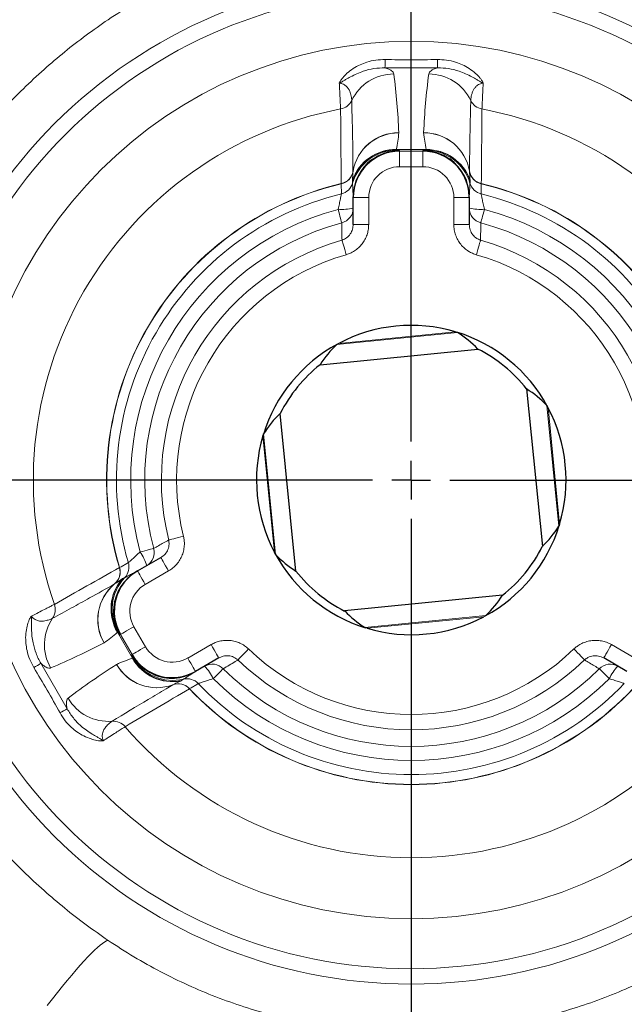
# Model space of a CAD drawing. Header units: millimetres. Extents: x -146 to 1188, y -526 to 1724.
# Tile 3 of 15: x -33 to 45, y -254 to -126. Entities that reach past the tile are written whole.
import ezdxf

# ---------------------------------------------------------------- set-up
doc = ezdxf.new("R2010")
doc.units = ezdxf.units.MM
doc.layers.add('FORMAT', color=7, linetype='Continuous')

# ---------------------------------------------------------------- blocks, each defined once
blk = doc.blocks.new('SW_CENTERMARKSYMBOL_1')
at = {"layer": 'FORMAT', "color": 0}
for p, q in [((0, 5), (0, 293.06)), ((0, 0), (0, 2.5)), ((-5, 0), (-163.64, 0)), ((0, 0), (-2.5, 0)), ((0, 0), (0, -2.5)), ((0, 0), (2.5, 0)), ((5, 0), (163.38, 0)), ((0, -5), (0, -298.65))]:
    blk.add_line(p, q, dxfattribs=at)

msp = doc.modelspace()

# ---------------------------------------------------------------- linework, layer by layer
at = {"color": 8, "linetype": 'Continuous', "lineweight": 18}
for p, q in [((20.89, -132.67), (14.07, -132.67)), ((15.53, -143.26), (19.43, -143.26)), ((15.54, -143.24), (19.42, -143.24)), ((15.98, -143.36), (15.98, -143.46)), ((15.98, -145.46), (15.98, -143.46)), ((15.98, -143.46), (18.98, -143.46)), ((18.98, -143.46), (18.98, -143.36)), ((18.98, -145.46), (18.98, -143.46)), ((18.98, -145.46), (15.98, -145.46)), ((11.98, -149.46), (9.98, -149.46)), ((11.98, -149.46), (11.98, -152.93)), ((22.98, -152.93), (22.98, -149.46)), ((22.98, -149.46), (24.98, -149.46)), ((11.98, -152.93), (9.98, -152.93)), ((22.98, -152.93), (24.98, -152.93)), ((23.46, -166.89), (7.85, -168.45)), ((8.11, -168.31), (23.18, -166.81)), ((36.56, -191.96), (35.01, -176.35)), ((35.15, -176.61), (36.65, -191.67)), ((-0.19, -195.35), (-1.69, -180.28)), ((-1.6, -179.99), (-0.05, -195.61)), ((-13.89, -197.74), (-16.9, -199.47)), ((11.5, -205.06), (27.11, -203.5)), ((26.85, -203.65), (11.78, -205.15)), ((-18.36, -204.94), (-16.86, -207.53)), ((-18.56, -209.03), (-20.5, -205.66)), ((-18.54, -209.02), (-20.49, -205.65)), ((-20.09, -205.94), (-20.18, -205.99)), ((-18.59, -208.53), (-20.09, -205.94)), ((-11.4, -209), (-8.39, -207.26)), ((43.35, -207.26), (46.35, -209)), ((-18.68, -208.59), (-18.59, -208.53)), ((-30.38, -209.68), (-26.98, -215.58))]:
    msp.add_line(p, q, dxfattribs=at)
at = {"color": 7, "linetype": 'Continuous', "lineweight": 25}
for p, q in [((9.98, -149.46), (9.98, -149.35)), ((9.98, -152.93), (9.98, -149.46)), ((24.98, -149.35), (24.98, -149.46)), ((24.98, -149.46), (24.98, -152.93)), ((23.18, -166.81), (23.37, -166.86)), ((5.7, -171.07), (26.09, -169.04)), ((32.38, -174.19), (34.42, -194.59)), ((2.57, -197.76), (0.54, -177.37)), ((-1.69, -180.28), (-1.63, -180.08)), ((36.65, -191.67), (36.59, -191.87)), ((-17.9, -197.74), (-14.89, -196)), ((-17.99, -197.79), (-17.9, -197.74)), ((29.26, -200.88), (8.87, -202.91)), ((11.78, -205.15), (11.59, -205.09)), ((-7.39, -208.99), (-10.4, -210.73)), ((45.35, -210.73), (42.35, -208.99)), ((-10.4, -210.73), (-10.49, -210.78))]:
    msp.add_line(p, q, dxfattribs=at)
at = {"color": 8, "linetype": 'Continuous', "lineweight": 18, "flags": 128}
for points in [[(8.44, -147.68), (8.44, -147.68), (8.44, -147.68), (8.44, -147.67), (8.44, -147.67), (8.43, -147.67), (8.43, -147.66), (8.43, -147.66), (8.43, -147.65)], [(8.45, -148.98), (8.45, -148.76), (8.44, -147.9), (8.44, -147.68)], [(26.52, -147.68), (26.52, -147.9), (26.51, -148.75), (26.51, -148.98)], [(26.53, -147.65), (26.53, -147.66), (26.52, -147.66), (26.52, -147.67), (26.52, -147.67), (26.52, -147.67), (26.52, -147.68), (26.52, -147.68), (26.52, -147.68)], [(8.49, -152.73), (8.47, -152.65), (8.44, -152.52), (8.39, -152.34), (8.33, -152.12), (8.26, -151.87), (8.19, -151.59), (8.11, -151.29), (8.02, -150.98)], [(26.94, -150.98), (26.85, -151.29), (26.77, -151.59), (26.7, -151.87), (26.63, -152.12), (26.57, -152.34), (26.52, -152.52), (26.49, -152.65), (26.47, -152.73)], [(9.07, -156.84), (8.98, -156.51), (8.88, -156.19), (8.79, -155.88), (8.71, -155.61), (8.65, -155.37), (8.59, -155.18), (8.55, -155.04), (8.53, -154.95)], [(25.89, -156.84), (25.98, -156.51), (26.08, -156.19), (26.16, -155.88), (26.24, -155.61), (26.31, -155.37), (26.37, -155.18), (26.41, -155.04), (26.43, -154.95)], [(-11.95, -193.26), (-12.29, -193.34), (-12.62, -193.43), (-12.93, -193.5), (-13.2, -193.57), (-13.44, -193.63), (-13.64, -193.68), (-13.78, -193.71), (-13.87, -193.73)], [(-17.56, -195.28), (-17.24, -195.2), (-16.94, -195.12), (-16.66, -195.05), (-16.41, -194.98), (-16.2, -194.92), (-16.02, -194.87), (-15.89, -194.84), (-15.81, -194.82)], [(-14.89, -196), (-14.87, -196.04), (-14.81, -196.14), (-14.72, -196.3), (-14.6, -196.51), (-14.44, -196.77), (-14.27, -197.07), (-14.08, -197.4), (-13.89, -197.74)], [(-20.23, -197.3), (-20.23, -197.3), (-20.22, -197.3), (-20.22, -197.3), (-20.22, -197.3), (-20.21, -197.3), (-20.21, -197.29), (-20.21, -197.29), (-20.21, -197.29)], [(-20.21, -197.29), (-20.02, -197.19), (-19.27, -196.77), (-19.08, -196.66)], [(-17.9, -197.74), (-17.88, -197.77), (-17.82, -197.87), (-17.73, -198.03), (-17.6, -198.25), (-17.45, -198.51), (-17.28, -198.81), (-17.09, -199.13), (-16.9, -199.47)], [(-20.09, -205.94), (-20.06, -205.91), (-19.96, -205.86), (-19.79, -205.76), (-19.58, -205.64), (-19.32, -205.49), (-19.02, -205.32), (-18.7, -205.13), (-18.36, -204.94)], [(-7.39, -208.99), (-7.41, -208.96), (-7.46, -208.86), (-7.56, -208.7), (-7.68, -208.49), (-7.83, -208.22), (-8.01, -207.92), (-8.19, -207.6), (-8.39, -207.26)], [(42.35, -208.99), (42.37, -208.96), (42.42, -208.86), (42.52, -208.7), (42.64, -208.49), (42.79, -208.22), (42.96, -207.92), (43.15, -207.6), (43.35, -207.26)], [(-18.59, -208.53), (-18.56, -208.51), (-18.46, -208.45), (-18.29, -208.36), (-18.08, -208.24), (-17.82, -208.09), (-17.52, -207.91), (-17.2, -207.73), (-16.86, -207.53)], [(-4.91, -209.24), (-4.85, -209.18), (-4.75, -209.07), (-4.61, -208.93), (-4.44, -208.75), (-4.24, -208.54), (-4.02, -208.32), (-3.79, -208.07), (-3.55, -207.82)], [(39.87, -209.24), (39.81, -209.18), (39.71, -209.07), (39.57, -208.93), (39.4, -208.75), (39.2, -208.54), (38.98, -208.32), (38.75, -208.07), (38.5, -207.82)], [(-10.4, -210.73), (-10.42, -210.7), (-10.47, -210.6), (-10.56, -210.44), (-10.69, -210.22), (-10.84, -209.96), (-11.01, -209.66), (-11.2, -209.34), (-11.4, -209)], [(-6.82, -210.38), (-6.88, -210.44), (-6.98, -210.54), (-7.1, -210.67), (-7.26, -210.82), (-7.45, -211.01), (-7.65, -211.21), (-7.87, -211.43), (-8.1, -211.66)], [(43.06, -211.66), (42.83, -211.43), (42.61, -211.21), (42.4, -211.01), (42.22, -210.82), (42.06, -210.67), (41.93, -210.54), (41.84, -210.44), (41.78, -210.38)], [(-10.05, -212.29), (-10.24, -212.4), (-10.98, -212.84), (-11.16, -212.95)], [(-11.16, -212.95), (-11.17, -212.95), (-11.17, -212.96), (-11.17, -212.96), (-11.17, -212.96), (-11.17, -212.96), (-11.18, -212.97), (-11.18, -212.97), (-11.18, -212.97)], [(-21.7, -245.5), (-21.9, -245.57), (-22.14, -245.7), (-22.42, -245.89), (-22.73, -246.13), (-23.08, -246.43), (-23.46, -246.78), (-23.87, -247.19), (-24.32, -247.65), (-24.8, -248.16), (-25.3, -248.72), (-25.84, -249.33), (-26.4, -249.99), (-26.99, -250.69), (-27.6, -251.44), (-28.24, -252.23), (-28.9, -253.06), (-29.58, -253.93)]]:
    msp.add_lwpolyline(points, dxfattribs=at)
at = {"color": 8, "linetype": 'Continuous', "lineweight": 18}
for radius in [65.18, 63.19, 56.72]:
    msp.add_circle((17.48, -185.98), radius, dxfattribs=at)
for centre, radius, start, end in [((-4.04, -131.7), 18.14, 356.9099, 0.2743), ((39, -131.7), 18.14, 179.7257, 183.0901), ((15.22, -139.49), 6.02, 90.0403, 154.5248), ((19.73, -139.49), 6.02, 25.4752, 89.9597), ((7.99, -136.03), 2, 280.2762, 334.2966), ((26.97, -136.03), 2, 205.7034, 259.7238), ((17.48, -185.98), 48.84, 100.7758, 199.2242), ((17.48, -185.98), 48.84, 340.7758, 79.2242), ((15.86, -147.05), 5.99, 89.8488, 170.396), ((15.84, -147.06), 5.97, 89.6559, 170.402), ((15.72, -141.07), 0.153, 354.228, 2.6555), ((19.24, -141.07), 0.153, 177.3445, 185.772), ((19.1, -147.05), 5.99, 9.5913, 90.1638), ((19.12, -147.05), 5.97, 9.5848, 90.3574), ((15.5, -149.2), 5.97, 89.5818, 160.5723), ((15.53, -149.26), 6, 90.0106, 160.7663), ((15.64, -149.32), 6, 90.009, 163.3654), ((15.98, -149.36), 6, 89.9999, 127.1188), ((18.98, -149.36), 6, 54.6586, 90), ((19.31, -149.32), 6, 16.6346, 89.991), ((19.47, -149.2), 5.96, 19.3909, 90.455), ((19.43, -149.26), 6, 19.2342, 89.989), ((8, -145.72), 1.98, 282.5867, 350.2967), ((7.98, -145.74), 2, 283.2209, 350.6631), ((9.91, -146.06), 0.0384, 354.2301, 2.6538), ((25.04, -146.06), 0.0384, 177.3462, 185.7699), ((26.96, -145.72), 1.98, 189.7033, 257.4133), ((26.98, -145.74), 2, 189.3369, 256.7791), ((17.48, -185.98), 39.38, 103.2839, 196.7161), ((17.48, -185.98), 39.35, 103.2839, 196.7161), ((7.98, -147.03), 2, 283.6514, 343.3016), ((26.98, -147.03), 2, 196.6984, 256.3486), ((17.48, -185.98), 39.35, 343.2839, 76.7161), ((17.48, -185.98), 39.38, 343.2839, 76.7161), ((17.48, -185.98), 38.09, 103.7099, 196.2901), ((17.48, -185.98), 38.09, 343.7099, 76.2901), ((17.48, -185.98), 36.25, 105.1235, 194.8765), ((8.5, -144.64), 6.35, 265.6727, 283.4535), ((8.01, -150.81), 1.97, 284.2944, 359.6834), ((26.95, -150.81), 1.97, 180.3166, 255.7056), ((26.46, -144.64), 6.35, 256.5465, 274.3273), ((17.48, -185.98), 36.25, 345.1235, 74.8765), ((17.48, -185.98), 34.44, 105.1235, 194.8765), ((17.48, -185.98), 34.44, 345.1235, 74.8765), ((17.48, -185.98), 32.29, 106.0981, 193.9019), ((17.48, -185.98), 32.29, 346.0981, 73.9019), ((17.48, -185.98), 30.32, 106.0981, 193.9019), ((17.48, -185.98), 30.32, 346.0981, 73.9019), ((-22.8, -198.87), 6.35, 16.546, 34.3278), ((-17.71, -195.35), 1.97, 300.3166, 15.7054), ((-22.12, -197.89), 1.98, 309.7035, 17.4131), ((-22.12, -197.87), 2, 309.3369, 16.7791), ((-21, -197.22), 2, 316.6987, 16.3484), ((-15.18, -202.71), 6, 136.6346, 209.991), ((-17.04, -204.03), 5.99, 129.5913, 210.1638), ((-17.05, -204.01), 5.97, 129.5848, 210.3573), ((-15.36, -202.64), 5.96, 139.3909, 210.455), ((-15.29, -202.65), 6, 139.2342, 209.989), ((-20.87, -199.38), 0.0384, 297.346, 305.7573), ((-30.52, -202.73), 2, 325.7034, 19.7238), ((-14.99, -202.99), 6, 174.6585, 210.0002), ((-23.91, -207.27), 6.02, 145.4752, 209.9597), ((-22.29, -206.91), 0.153, 297.3389, 305.7762), ((-13.49, -205.59), 6, 209.9999, 247.1188), ((17.48, -185.98), 30.32, 226.0981, 313.9019), ((-40.29, -194.48), 18.14, 299.7261, 303.0899), ((-20.53, -209.95), 0.153, 114.2193, 122.6561), ((-15.42, -206.84), 5.99, 209.8489, 290.396), ((-15.41, -206.86), 5.97, 209.6559, 290.402), ((-13.37, -206.08), 5.97, 209.5818, 280.5723), ((-13.34, -205.89), 6, 210.009, 283.3654), ((-13.35, -206.02), 6, 210.0106, 280.7662), ((-8.24, -211.76), 1.97, 44.2944, 119.6835), ((-13.83, -214.42), 6.35, 25.6723, 43.4539), ((17.48, -185.98), 32.29, 226.0981, 313.9019), ((43.19, -211.76), 1.97, 60.3165, 135.7056), ((48.78, -214.42), 6.35, 136.5461, 154.3277), ((17.48, -185.98), 34.44, 225.1235, 314.8765), ((-12.62, -214.32), 2, 43.2209, 110.6631), ((-12.64, -214.31), 1.98, 42.5868, 110.2965), ((-13.31, -212.49), 0.0386, 114.2528, 122.6233), ((-11.5, -213.67), 2, 43.6514, 103.3015), ((17.48, -185.98), 38.09, 223.7099, 316.2901), ((17.48, -185.98), 36.25, 225.1235, 314.8765), ((17.48, -185.98), 39.38, 223.2839, 316.7161), ((17.48, -185.98), 39.35, 223.2839, 316.7161), ((-21.65, -211.17), 6.02, 210.0404, 274.5247), ((-18.77, -231.75), 18.14, 116.9101, 120.2742), ((-21.03, -219.16), 2, 40.276, 94.2968), ((17.48, -185.98), 48.84, 220.7758, 319.2242)]:
    msp.add_arc(centre, radius, start, end, dxfattribs=at)
at = {"color": 7, "linetype": 'Continuous', "lineweight": 25}
for centre, radius, start, end in [((15.98, -149.35), 6, 127.1186, 179.9996), ((18.98, -149.35), 6, 0.0003, 54.6588), ((17.48, -185.98), 20, 73.4447, 117.9366), ((17.48, -185.98), 20, 28.5187, 72.8625), ((17.48, -185.98), 20, 118.5187, 162.8625), ((17.48, -185.98), 19, 38.3275, 63.0537), ((17.48, -185.98), 19, 128.3275, 153.0537), ((17.48, -185.98), 20, 343.4447, 27.9366), ((17.48, -185.98), 20, 163.4447, 207.9366), ((17.48, -185.98), 20, 298.5187, 342.8625), ((17.48, -185.98), 19, 308.3275, 333.0537), ((17.48, -185.98), 20, 208.5187, 252.8625), ((-14.99, -202.99), 6, 120.0002, 174.6589), ((17.48, -185.98), 19, 218.3275, 243.0537), ((17.48, -185.98), 20, 253.4447, 297.9366), ((-13.49, -205.59), 6, 247.1186, 299.9997)]:
    msp.add_arc(centre, radius, start, end, dxfattribs=at)
for centre, major_axis, ratio, start_param, end_param in [((15.98, -149.46), (0, 6), 0.999987, 0, 1.570796), ((18.98, -149.46), (0, 6), 0.999987, 4.712389, 6.283185), ((16.86, -179.79), (-1.48, 14.85), 0.909167, 5.427323, 5.666851), ((16.86, -179.79), (-1.48, 14.85), 0.909167, 0.616334, 0.855863), ((23.66, -185.36), (14.85, 1.48), 0.909167, 0.616334, 0.855863), ((11.29, -186.59), (14.85, 1.48), 0.909167, 2.28573, 2.525259), ((23.66, -185.36), (14.85, 1.48), 0.909167, 5.427323, 5.666851), ((11.29, -186.59), (14.85, 1.48), 0.909167, 3.757926, 3.997455), ((-14.9, -202.94), (5.2, 3), 0.999987, 1.570796, 3.141593), ((18.1, -192.16), (-1.48, 14.85), 0.909167, 3.757926, 3.997455), ((18.1, -192.16), (-1.48, 14.85), 0.909167, 2.28573, 2.525259), ((-13.4, -205.53), (5.2, 3), 0.999987, 3.141593, 4.712389)]:
    msp.add_ellipse(centre, major_axis=major_axis, ratio=ratio, start_param=start_param, end_param=end_param, dxfattribs=at)
at = {"color": 8, "linetype": 'Continuous', "lineweight": 18}
for centre, major_axis, start_param, end_param in [((15.98, -149.46), (0, 4), 0, 1.570796), ((18.98, -149.46), (0, -4), 1.570796, 3.141593), ((-14.9, -202.94), (3.46, 2), 1.570796, 3.141593), ((-13.4, -205.53), (-3.46, -2), 0, 1.570796)]:
    msp.add_ellipse(centre, major_axis=major_axis, ratio=0.999962, start_param=start_param, end_param=end_param, dxfattribs=at)
for points, knots in [([(56.66, -126.46), (55.78, -125.88), (54.03, -124.72), (51.29, -123.14), (48.48, -121.66), (45.4, -120.22), (42.04, -118.85), (38.39, -117.6), (34.64, -116.53), (30.8, -115.67), (26.87, -115.03), (23.33, -114.65), (20.2, -114.46), (17.39, -114.41), (14.48, -114.47), (11.5, -114.66), (8.5, -114.99), (5.51, -115.44), (2.52, -116.03), (-0.71, -116.81), (-4.15, -117.83), (-7.79, -119.13), (-11.39, -120.64), (-14.92, -122.36), (-18.39, -124.29), (-20.59, -125.73), (-21.7, -126.46)], [0, 0, 0, 0, 0.038035, 0.076069, 0.114423, 0.152776, 0.199072, 0.245403, 0.291697, 0.339391, 0.387126, 0.434819, 0.467383, 0.5, 0.535881, 0.571779, 0.60766, 0.644188, 0.680735, 0.717263, 0.763682, 0.810138, 0.856557, 0.904358, 0.952198, 1, 1, 1, 1]), ([(-21.7, -126.46), (-22.65, -127.12), (-24.56, -128.45), (-27.32, -130.6), (-30.03, -132.9), (-32.67, -135.36), (-35.21, -137.95), (-37.59, -140.63), (-39.82, -143.38), (-41.88, -146.19), (-43.83, -149.1), (-45.64, -152.11), (-47.31, -155.22), (-48.8, -158.37), (-50.13, -161.55), (-51.29, -164.76), (-52.21, -167.78), (-52.94, -170.61), (-53.51, -173.22), (-53.97, -175.86), (-54.28, -178.22), (-54.48, -180.28), (-54.61, -182.11), (-54.69, -184.01), (-54.69, -185.32), (-54.7, -185.98)], [0, 0, 0, 0, 0.048801, 0.097663, 0.146474, 0.197251, 0.248084, 0.298873, 0.348351, 0.397865, 0.44735, 0.497946, 0.548572, 0.59917, 0.647934, 0.696725, 0.74548, 0.783093, 0.820752, 0.858399, 0.895994, 0.920609, 0.945262, 0.972602, 1, 1, 1, 1]), ([(8.18, -134.65), (8.18, -134.65), (8.2, -134.62), (8.23, -134.55), (8.29, -134.43), (8.42, -134.23), (8.69, -133.86), (9.2, -133.33), (9.96, -132.76), (10.83, -132.28), (11.82, -131.91), (12.9, -131.64), (13.7, -131.62), (14.1, -131.61)], [0, 0, 0, 0, 0.0019352, 0.0185432, 0.0349177, 0.0669892, 0.1286845, 0.2443295, 0.387358, 0.5344766, 0.6652974, 0.8302988, 1, 1, 1, 1]), ([(14.1, -131.61), (15.23, -131.63), (16.35, -131.64), (18.61, -131.64), (19.73, -131.63), (20.86, -131.61)], [0, 0, 0, 0, 0.5, 0.5, 1, 1, 1, 1]), ([(20.86, -131.61), (21.25, -131.62), (22.05, -131.64), (23.13, -131.9), (24.12, -132.28), (24.99, -132.76), (25.75, -133.33), (26.27, -133.86), (26.54, -134.23), (26.67, -134.43), (26.73, -134.55), (26.76, -134.62), (26.77, -134.65), (26.78, -134.65)], [0, 0, 0, 0, 0.164995, 0.334704, 0.465525, 0.608729, 0.75567, 0.871315, 0.933011, 0.965082, 0.981457, 0.998065, 1, 1, 1, 1]), ([(14.07, -132.67), (13.6, -132.69), (12.66, -132.73), (11.44, -133.04), (10.44, -133.43), (9.68, -133.81), (9.09, -134.15), (8.7, -134.39), (8.48, -134.51), (8.37, -134.57), (8.29, -134.61), (8.23, -134.63), (8.19, -134.65), (8.18, -134.65)], [0, 0, 0, 0, 0.224721, 0.449599, 0.59195, 0.734334, 0.851249, 0.917062, 0.954038, 0.971494, 0.974491, 0.998309, 1, 1, 1, 1]), ([(14.07, -132.67), (14.25, -132.73), (14.62, -132.86), (14.95, -133.05), (15.16, -133.26), (15.2, -133.4), (15.22, -133.47)], [0, 0, 0, 0, 0.242117, 0.488076, 0.743041, 1, 1, 1, 1]), ([(19.74, -133.47), (19.76, -133.4), (19.8, -133.26), (20.01, -133.06), (20.34, -132.86), (20.7, -132.74), (20.89, -132.67)], [0, 0, 0, 0, 0.255068, 0.511925, 0.754291, 1, 1, 1, 1]), ([(26.78, -134.65), (26.77, -134.65), (26.72, -134.63), (26.67, -134.61), (26.59, -134.57), (26.48, -134.51), (26.26, -134.39), (25.87, -134.15), (25.27, -133.81), (24.51, -133.43), (23.51, -133.04), (22.3, -132.73), (21.36, -132.69), (20.89, -132.67)], [0, 0, 0, 0, 0.001691, 0.025509, 0.028506, 0.045962, 0.082938, 0.148751, 0.265666, 0.40805, 0.550401, 0.775279, 1, 1, 1, 1]), ([(9.79, -136.9), (9.78, -136.83), (9.78, -136.7), (9.72, -136.38), (9.64, -136.02), (9.51, -135.66), (9.31, -135.31), (9.09, -135.06), (8.83, -134.87), (8.62, -134.76), (8.38, -134.69), (8.25, -134.67), (8.18, -134.65)], [0, 0, 0, 0, 0.163856, 0.327737, 0.46952, 0.611222, 0.718451, 0.825192, 0.870609, 0.93646, 0.966392, 1, 1, 1, 1]), ([(8.35, -138), (8.34, -137.9), (8.33, -137.7), (8.3, -137.13), (8.27, -136.38), (8.22, -135.54), (8.19, -134.92), (8.18, -134.65)], [0, 0, 0, 0, 0.208483, 0.422991, 0.630973, 0.844849, 1, 1, 1, 1]), ([(26.78, -134.65), (26.65, -134.68), (26.42, -134.72), (26.16, -134.85), (25.89, -135.03), (25.66, -135.29), (25.46, -135.64), (25.32, -136.01), (25.23, -136.38), (25.18, -136.7), (25.17, -136.83), (25.17, -136.9)], [0, 0, 0, 0, 0.0625939, 0.1154043, 0.1684477, 0.2740003, 0.3800623, 0.5260778, 0.6721919, 0.8361042, 1, 1, 1, 1]), ([(26.78, -134.65), (26.76, -134.92), (26.73, -135.53), (26.69, -136.37), (26.66, -137.12), (26.63, -137.69), (26.62, -137.89), (26.61, -138)], [0, 0, 0, 0, 0.155151, 0.363146, 0.577009, 0.785491, 1, 1, 1, 1]), ([(9.95, -146.05), (9.95, -145.72), (9.94, -144.48), (9.9, -141.43), (9.83, -138.72), (9.79, -136.9)], [0, 0, 0, 0, 0.1099349, 0.4030035, 1, 1, 1, 1]), ([(25.17, -136.9), (25.15, -137.82), (25.1, -139.64), (25.04, -142.69), (25.02, -144.82), (25.01, -146.05)], [0, 0, 0, 0, 0.303932, 0.596997, 1, 1, 1, 1]), ([(15.54, -143.24), (15.53, -143.24), (15.53, -143.25), (15.53, -143.26), (15.53, -143.26)], [0, 0, 0, 0, 0.614942, 1, 1, 1, 1]), ([(15.64, -143.32), (15.66, -143.33), (15.69, -143.33), (15.82, -143.34), (15.95, -143.35), (15.97, -143.35), (15.98, -143.36)], [0, 0, 0, 0, 0.2149829, 0.4313042, 0.7150132, 1, 1, 1, 1]), ([(18.98, -143.36), (18.99, -143.35), (19.01, -143.35), (19.13, -143.34), (19.27, -143.33), (19.3, -143.33), (19.31, -143.32)], [0, 0, 0, 0, 0.283429, 0.568697, 0.784083, 1, 1, 1, 1]), ([(19.43, -143.26), (19.43, -143.26), (19.43, -143.25), (19.42, -143.24), (19.42, -143.24)], [0, 0, 0, 0, 0.385058, 1, 1, 1, 1]), ([(9.87, -147.22), (9.88, -147.12), (9.92, -146.73), (9.94, -146.35), (9.95, -146.06)], [0, 0, 0, 0, 0.259634, 1, 1, 1, 1]), ([(25.01, -146.06), (25.01, -146.16), (25.03, -146.55), (25.06, -146.93), (25.09, -147.22)], [0, 0, 0, 0, 0.259634, 1, 1, 1, 1]), ([(9.87, -147.28), (9.87, -147.28), (9.87, -147.26), (9.87, -147.23), (9.87, -147.22)], [0, 0, 0, 0, 0.38567, 1, 1, 1, 1]), ([(9.9, -147.61), (9.89, -147.55), (9.88, -147.44), (9.87, -147.33), (9.87, -147.28)], [0, 0, 0, 0, 0.522518, 1, 1, 1, 1]), ([(9.98, -149.35), (9.98, -149.16), (9.96, -148.94), (9.94, -148.54), (9.93, -148.34), (9.92, -148.1), (9.91, -148.02), (9.91, -147.89), (9.9, -147.83), (9.9, -147.68), (9.9, -147.62), (9.9, -147.61)], [0, 0, 0, 0, 0.25, 0.25, 0.5, 0.5, 0.625, 0.625, 0.75, 0.75, 1, 1, 1, 1]), ([(25.06, -147.61), (25.06, -147.62), (25.06, -147.68), (25.05, -147.83), (25.05, -147.89), (25.04, -148.02), (25.04, -148.1), (25.03, -148.34), (25.02, -148.53), (24.99, -148.94), (24.98, -149.16), (24.98, -149.35)], [0, 0, 0, 0, 0.25, 0.25, 0.375, 0.375, 0.5, 0.5, 0.75, 0.75, 1, 1, 1, 1]), ([(25.09, -147.28), (25.09, -147.34), (25.08, -147.45), (25.07, -147.56), (25.06, -147.61)], [0, 0, 0, 0, 0.5225108, 1, 1, 1, 1]), ([(25.09, -147.22), (25.09, -147.23), (25.09, -147.26), (25.09, -147.28), (25.09, -147.28)], [0, 0, 0, 0, 0.61433, 1, 1, 1, 1]), ([(8.02, -150.98), (8.08, -150.73), (8.13, -150.49), (8.24, -150.03), (8.28, -149.82), (8.36, -149.44), (8.39, -149.28), (8.43, -149.11), (8.43, -149.07), (8.45, -149), (8.45, -148.98), (8.45, -148.98)], [0, 0, 0, 0, 0.25, 0.25, 0.5, 0.5, 0.75, 0.75, 0.875, 0.875, 1, 1, 1, 1]), ([(26.51, -148.98), (26.51, -148.98), (26.51, -149), (26.52, -149.07), (26.53, -149.11), (26.56, -149.23), (26.57, -149.29), (26.6, -149.45), (26.62, -149.53), (26.66, -149.72), (26.68, -149.82), (26.72, -150.03), (26.75, -150.14), (26.82, -150.49), (26.88, -150.73), (26.94, -150.98)], [0, 0, 0, 0, 0.125, 0.125, 0.25, 0.25, 0.375, 0.375, 0.5, 0.5, 0.625, 0.625, 0.75, 0.75, 1, 1, 1, 1]), ([(8.53, -154.95), (8.52, -154.81), (8.52, -154.67), (8.52, -154.53), (8.51, -153.93), (8.5, -153.33), (8.49, -152.73)], [0.00168009, 0.00168009, 0.00168009, 0.00168009, 0.004, 0.004, 0.004, 0.01408242, 0.01408242, 0.01408242, 0.01408242]), ([(26.47, -152.73), (26.46, -152.96), (26.46, -153.2), (26.46, -153.44), (26.45, -153.94), (26.44, -154.45), (26.43, -154.95)], [0.00000002, 0.00000002, 0.00000002, 0.00000002, 0.004, 0.004, 0.004, 0.01240236, 0.01240236, 0.01240236, 0.01240236]), ([(8.53, -154.95), (8.74, -154.86), (9.16, -154.69), (9.63, -154.17), (9.93, -153.57), (9.96, -153.13), (9.98, -152.93)], [0, 0, 0, 0, 0.25222, 0.508073, 0.770467, 1, 1, 1, 1]), ([(11.98, -152.93), (11.97, -153.13), (11.95, -153.52), (11.82, -154.13), (11.58, -154.74), (11.24, -155.32), (10.8, -155.84), (10.29, -156.27), (9.71, -156.62), (9.28, -156.77), (9.07, -156.84)], [0, 0, 0, 0, 0.1127643, 0.2255281, 0.3555399, 0.4855441, 0.614128, 0.7427024, 0.8713551, 1, 1, 1, 1]), ([(25.89, -156.84), (25.72, -156.79), (25.38, -156.67), (24.86, -156.4), (24.34, -156.02), (23.86, -155.51), (23.48, -154.94), (23.19, -154.3), (23.01, -153.63), (22.99, -153.16), (22.98, -152.93)], [0, 0, 0, 0, 0.102439, 0.204881, 0.336725, 0.468579, 0.601452, 0.734334, 0.867166, 1, 1, 1, 1]), ([(24.98, -152.93), (25, -153.17), (25.05, -153.65), (25.4, -154.28), (25.88, -154.73), (26.26, -154.89), (26.43, -154.95)], [0, 0, 0, 0, 0.27003, 0.537627, 0.799157, 1, 1, 1, 1]), ([(-21.7, -245.5), (-22.65, -244.83), (-24.56, -243.51), (-27.32, -241.35), (-30.03, -239.05), (-32.67, -236.6), (-35.21, -234), (-37.6, -231.31), (-39.84, -228.55), (-41.93, -225.7), (-43.87, -222.78), (-45.67, -219.77), (-47.32, -216.69), (-48.81, -213.57), (-50.13, -210.4), (-51.29, -207.19), (-52.21, -204.17), (-52.94, -201.34), (-53.51, -198.73), (-53.97, -196.09), (-54.28, -193.73), (-54.48, -191.67), (-54.61, -189.84), (-54.69, -187.94), (-54.69, -186.63), (-54.7, -185.98)], [0, 0, 0, 0, 0.048801, 0.097664, 0.146475, 0.197252, 0.248085, 0.298875, 0.348808, 0.398856, 0.44898, 0.49912, 0.549208, 0.599168, 0.647932, 0.696724, 0.745479, 0.783092, 0.820752, 0.858398, 0.895993, 0.920628, 0.945262, 0.972631, 1, 1, 1, 1]), ([(-11.95, -193.26), (-11.92, -193.44), (-11.85, -193.79), (-11.83, -194.37), (-11.9, -195.01), (-12.09, -195.68), (-12.4, -196.3), (-12.81, -196.87), (-13.3, -197.36), (-13.69, -197.61), (-13.89, -197.74)], [0, 0, 0, 0, 0.102439, 0.204881, 0.336725, 0.468579, 0.601452, 0.734334, 0.867165, 1, 1, 1, 1]), ([(-15.81, -194.82), (-15.6, -194.7), (-15.39, -194.59), (-15.18, -194.47), (-14.75, -194.22), (-14.31, -193.98), (-13.87, -193.73)], [0.00000002, 0.00000002, 0.00000002, 0.00000002, 0.004, 0.004, 0.004, 0.01240236, 0.01240236, 0.01240236, 0.01240236]), ([(-14.89, -196), (-14.69, -195.86), (-14.3, -195.59), (-13.93, -194.97), (-13.78, -194.32), (-13.84, -193.91), (-13.87, -193.73)], [0, 0, 0, 0, 0.27003, 0.5376269, 0.7991575, 1, 1, 1, 1]), ([(-19.08, -196.66), (-19.07, -196.65), (-19.06, -196.64), (-19.01, -196.6), (-18.97, -196.57), (-18.89, -196.49), (-18.83, -196.45), (-18.72, -196.34), (-18.65, -196.28), (-18.51, -196.16), (-18.43, -196.09), (-18.27, -195.94), (-18.19, -195.87), (-17.93, -195.63), (-17.74, -195.46), (-17.56, -195.28)], [0, 0, 0, 0, 0.125, 0.125, 0.25, 0.25, 0.375, 0.375, 0.5, 0.5, 0.625, 0.625, 0.75, 0.75, 1, 1, 1, 1]), ([(-19.84, -198.73), (-19.79, -198.71), (-19.69, -198.66), (-19.59, -198.61), (-19.54, -198.59)], [0, 0, 0, 0, 0.5225108, 1, 1, 1, 1]), ([(-19.54, -198.59), (-19.53, -198.58), (-19.48, -198.56), (-19.35, -198.49), (-19.29, -198.46), (-19.17, -198.4), (-19.11, -198.37), (-18.89, -198.26), (-18.72, -198.17), (-18.35, -197.99), (-18.16, -197.89), (-17.99, -197.79)], [0, 0, 0, 0, 0.25, 0.25, 0.375, 0.375, 0.5, 0.5, 0.75, 0.75, 1, 1, 1, 1]), ([(-28.87, -203.86), (-28.06, -203.41), (-26.46, -202.54), (-23.79, -201.07), (-21.93, -200.02), (-20.86, -199.42)], [0, 0, 0, 0, 0.303932, 0.596997, 1, 1, 1, 1]), ([(-20.85, -199.42), (-20.77, -199.36), (-20.44, -199.15), (-20.13, -198.93), (-19.89, -198.76)], [0, 0, 0, 0, 0.2596336, 1, 1, 1, 1]), ([(-19.89, -198.76), (-19.88, -198.75), (-19.86, -198.74), (-19.84, -198.73), (-19.84, -198.73)], [0, 0, 0, 0, 0.61433, 1, 1, 1, 1]), ([(-31.61, -203.59), (-31.38, -203.46), (-30.83, -203.18), (-30.09, -202.8), (-29.42, -202.46), (-28.91, -202.19), (-28.73, -202.1), (-28.64, -202.06)], [0, 0, 0, 0, 0.155151, 0.363146, 0.577009, 0.785491, 1, 1, 1, 1]), ([(-31.29, -210.23), (-31.48, -209.89), (-31.86, -209.18), (-32.18, -208.12), (-32.34, -207.08), (-32.37, -206.08), (-32.25, -205.14), (-32.05, -204.43), (-31.87, -204), (-31.75, -203.79), (-31.68, -203.68), (-31.64, -203.62), (-31.62, -203.59), (-31.61, -203.59)], [0, 0, 0, 0, 0.164995, 0.334704, 0.465525, 0.608729, 0.75567, 0.871315, 0.933011, 0.965082, 0.981457, 0.998065, 1, 1, 1, 1]), ([(-31.61, -203.59), (-31.53, -203.68), (-31.38, -203.86), (-31.14, -204.02), (-30.82, -204.17), (-30.45, -204.24), (-30.05, -204.23), (-29.6, -204.14), (-29.15, -203.99), (-28.96, -203.9), (-28.87, -203.86)], [0, 0, 0, 0, 0.062614, 0.115441, 0.168501, 0.291398, 0.41137, 0.531524, 0.765785, 1, 1, 1, 1]), ([(-31.61, -203.59), (-31.61, -203.59), (-31.61, -203.64), (-31.6, -203.7), (-31.6, -203.79), (-31.59, -203.91), (-31.59, -204.16), (-31.6, -204.63), (-31.6, -205.31), (-31.55, -206.15), (-31.38, -207.21), (-31.1, -208.18), (-30.74, -209.05), (-30.5, -209.47), (-30.38, -209.68)], [0, 0, 0, 0, 0.00169, 0.025502, 0.028498, 0.04595, 0.082916, 0.148712, 0.265597, 0.407314, 0.550264, 0.771786, 0.885897, 1, 1, 1, 1]), ([(-20.49, -205.65), (-20.49, -205.65), (-20.49, -205.64), (-20.5, -205.66), (-20.5, -205.66)], [0, 0, 0, 0, 0.385059, 1, 1, 1, 1]), ([(-20.18, -205.99), (-20.19, -205.98), (-20.2, -205.97), (-20.27, -205.86), (-20.35, -205.75), (-20.37, -205.72), (-20.38, -205.71)], [0, 0, 0, 0, 0.283429, 0.568697, 0.784083, 1, 1, 1, 1]), ([(-8.39, -207.26), (-8.21, -207.17), (-7.87, -206.99), (-7.27, -206.8), (-6.63, -206.7), (-5.95, -206.71), (-5.28, -206.83), (-4.65, -207.05), (-4.06, -207.38), (-3.72, -207.68), (-3.55, -207.82)], [0, 0, 0, 0, 0.112764, 0.225528, 0.35554, 0.485544, 0.614128, 0.742702, 0.871355, 1, 1, 1, 1]), ([(38.5, -207.82), (38.64, -207.71), (38.9, -207.47), (39.4, -207.16), (39.99, -206.9), (40.66, -206.74), (41.36, -206.69), (42.05, -206.76), (42.73, -206.94), (43.14, -207.15), (43.35, -207.26)], [0, 0, 0, 0, 0.1015, 0.204876, 0.334772, 0.468577, 0.599519, 0.734334, 0.865275, 1, 1, 1, 1]), ([(-18.54, -208.89), (-18.55, -208.88), (-18.56, -208.85), (-18.62, -208.73), (-18.67, -208.62), (-18.68, -208.6), (-18.68, -208.59)], [0, 0, 0, 0, 0.214983, 0.431304, 0.715013, 1, 1, 1, 1]), ([(-4.91, -209.24), (-5.09, -209.1), (-5.46, -208.83), (-6.14, -208.67), (-6.81, -208.72), (-7.21, -208.91), (-7.39, -208.99)], [0, 0, 0, 0, 0.25222, 0.508074, 0.770467, 1, 1, 1, 1]), ([(42.35, -208.99), (42.13, -208.89), (41.69, -208.69), (40.97, -208.68), (40.34, -208.87), (40.01, -209.13), (39.87, -209.24)], [0, 0, 0, 0, 0.2700301, 0.5376275, 0.7991577, 1, 1, 1, 1]), ([(-29.12, -210.27), (-29.18, -210.29), (-29.28, -210.32), (-29.47, -210.29), (-29.69, -210.2), (-29.99, -210.03), (-30.24, -209.8), (-30.38, -209.68)], [0, 0, 0, 0, 0.187398, 0.375453, 0.566031, 0.757794, 1, 1, 1, 1]), ([(-18.56, -209.03), (-18.55, -209.03), (-18.54, -209.03), (-18.54, -209.02), (-18.54, -209.02)], [0, 0, 0, 0, 0.614941, 1, 1, 1, 1]), ([(-4.91, -209.24), (-5.03, -209.31), (-5.15, -209.39), (-5.27, -209.46), (-5.79, -209.77), (-6.31, -210.08), (-6.82, -210.38)], [0.00168009, 0.00168009, 0.00168009, 0.00168009, 0.004, 0.004, 0.004, 0.01408242, 0.01408242, 0.01408242, 0.01408242]), ([(41.78, -210.38), (41.58, -210.26), (41.37, -210.14), (41.17, -210.02), (40.73, -209.76), (40.3, -209.5), (39.87, -209.24)], [0.00000002, 0.00000002, 0.00000002, 0.00000002, 0.004, 0.004, 0.004, 0.01240236, 0.01240236, 0.01240236, 0.01240236]), ([(-27.91, -216.09), (-28.46, -215.1), (-29.01, -214.12), (-30.14, -212.17), (-30.71, -211.2), (-31.29, -210.23)], [0, 0, 0, 0, 0.5, 0.5, 1, 1, 1, 1]), ([(-10.49, -210.78), (-10.66, -210.88), (-10.84, -211), (-11.18, -211.22), (-11.34, -211.33), (-11.54, -211.46), (-11.61, -211.51), (-11.72, -211.58), (-11.77, -211.61), (-11.89, -211.69), (-11.94, -211.72), (-11.96, -211.73)], [0, 0, 0, 0, 0.25, 0.25, 0.5, 0.5, 0.625, 0.625, 0.75, 0.75, 1, 1, 1, 1]), ([(-13.33, -212.45), (-13.62, -212.63), (-14.68, -213.25), (-17.31, -214.82), (-19.63, -216.23), (-21.18, -217.17)], [0, 0, 0, 0, 0.109935, 0.403004, 1, 1, 1, 1]), ([(-12.28, -211.94), (-12.37, -211.99), (-12.72, -212.15), (-13.07, -212.32), (-13.33, -212.45)], [0, 0, 0, 0, 0.259634, 1, 1, 1, 1]), ([(-12.23, -211.92), (-12.23, -211.92), (-12.24, -211.93), (-12.27, -211.94), (-12.28, -211.94)], [0, 0, 0, 0, 0.38567, 1, 1, 1, 1]), ([(-11.96, -211.73), (-12, -211.76), (-12.09, -211.82), (-12.18, -211.89), (-12.23, -211.92)], [0, 0, 0, 0, 0.522518, 1, 1, 1, 1]), ([(-8.1, -211.66), (-8.34, -211.74), (-8.58, -211.81), (-9.03, -211.95), (-9.24, -212.02), (-9.6, -212.14), (-9.75, -212.19), (-9.92, -212.25), (-9.96, -212.26), (-10.02, -212.28), (-10.04, -212.29), (-10.05, -212.29)], [0, 0, 0, 0, 0.25, 0.25, 0.5, 0.5, 0.75, 0.75, 0.875, 0.875, 1, 1, 1, 1]), ([(45.01, -212.29), (45, -212.29), (44.98, -212.28), (44.92, -212.26), (44.88, -212.25), (44.77, -212.21), (44.7, -212.19), (44.55, -212.14), (44.47, -212.11), (44.29, -212.05), (44.19, -212.02), (43.99, -211.95), (43.88, -211.92), (43.54, -211.81), (43.3, -211.74), (43.06, -211.66)], [0, 0, 0, 0, 0.125, 0.125, 0.25, 0.25, 0.375, 0.375, 0.5, 0.5, 0.625, 0.625, 0.75, 0.75, 1, 1, 1, 1]), ([(-26.98, -215.58), (-27.02, -215.39), (-27.08, -215.06), (-27.09, -214.72), (-27.05, -214.48), (-26.98, -214.3), (-26.9, -214.22), (-26.87, -214.19)], [0, 0, 0, 0, 0.242162, 0.428981, 0.617057, 0.808156, 1, 1, 1, 1]), ([(-22.32, -219.69), (-22.32, -219.69), (-22.36, -219.69), (-22.43, -219.7), (-22.57, -219.7), (-22.81, -219.7), (-23.26, -219.65), (-23.97, -219.46), (-24.85, -219.09), (-25.7, -218.58), (-26.52, -217.92), (-27.28, -217.11), (-27.7, -216.43), (-27.91, -216.09)], [0, 0, 0, 0, 0.0019352, 0.0185432, 0.0349176, 0.0669891, 0.1286844, 0.2443295, 0.3873581, 0.5344766, 0.6652976, 0.8302988, 1, 1, 1, 1]), ([(-26.98, -215.58), (-26.73, -215.98), (-26.22, -216.78), (-25.35, -217.67), (-24.51, -218.34), (-23.8, -218.81), (-23.21, -219.15), (-22.81, -219.38), (-22.59, -219.5), (-22.49, -219.57), (-22.41, -219.62), (-22.36, -219.65), (-22.32, -219.69), (-22.32, -219.69)], [0, 0, 0, 0, 0.224721, 0.449599, 0.59195, 0.734334, 0.851249, 0.917062, 0.954038, 0.971494, 0.974491, 0.998309, 1, 1, 1, 1]), ([(-21.18, -217.17), (-21.27, -217.23), (-21.44, -217.35), (-21.79, -217.66), (-22.08, -218), (-22.27, -218.3), (-22.4, -218.62), (-22.46, -218.95), (-22.44, -219.26), (-22.39, -219.5), (-22.34, -219.62), (-22.32, -219.69)], [0, 0, 0, 0, 0.234148, 0.468353, 0.585057, 0.701625, 0.786315, 0.870579, 0.936445, 0.966384, 1, 1, 1, 1]), ([(-19.51, -217.87), (-19.59, -217.93), (-19.76, -218.04), (-20.23, -218.34), (-20.87, -218.75), (-21.57, -219.21), (-22.1, -219.55), (-22.32, -219.69)], [0, 0, 0, 0, 0.208483, 0.422991, 0.630973, 0.84485, 1, 1, 1, 1]), ([(56.66, -245.5), (55.78, -246.07), (54.03, -247.23), (51.29, -248.81), (48.48, -250.29), (45.4, -251.73), (42.04, -253.1), (38.39, -254.35), (34.64, -255.42), (30.8, -256.28), (26.87, -256.93), (23.33, -257.31), (20.2, -257.49), (17.39, -257.54), (14.48, -257.48), (11.5, -257.29), (8.5, -256.97), (5.51, -256.51), (2.52, -255.92), (-0.71, -255.14), (-4.15, -254.12), (-7.79, -252.83), (-11.39, -251.32), (-14.92, -249.59), (-18.39, -247.66), (-20.59, -246.22), (-21.7, -245.5)], [0, 0, 0, 0, 0.038035, 0.076069, 0.114423, 0.152776, 0.199072, 0.245403, 0.291697, 0.339391, 0.387126, 0.434819, 0.467383, 0.5, 0.535881, 0.571779, 0.60766, 0.644188, 0.680735, 0.717263, 0.763682, 0.810138, 0.856557, 0.904358, 0.952198, 1, 1, 1, 1])]:
    msp.add_open_spline(points, degree=3, knots=knots, dxfattribs=at)
for points in [[(15.22, -133.47), (15.54, -136), (15.76, -138.53), (15.87, -141.06)], [(19.08, -141.06), (19.2, -138.53), (19.41, -136), (19.74, -133.47)], [(8.43, -147.65), (8.4, -144.42), (8.37, -141.2), (8.35, -138)], [(26.61, -138), (26.59, -141.2), (26.56, -144.42), (26.53, -147.65)], [(15.87, -141.09), (15.8, -141.8), (15.69, -142.52), (15.54, -143.24)], [(19.42, -143.24), (19.27, -142.52), (19.16, -141.8), (19.08, -141.09)], [(15.53, -143.26), (15.57, -143.28), (15.61, -143.3), (15.64, -143.32)], [(19.31, -143.32), (19.35, -143.3), (19.39, -143.28), (19.43, -143.26)], [(-28.64, -202.06), (-25.85, -200.47), (-23.05, -198.89), (-20.23, -197.3)], [(-20.5, -205.66), (-21.05, -206.16), (-21.61, -206.61), (-22.2, -207.03)], [(-20.38, -205.71), (-20.41, -205.69), (-20.45, -205.67), (-20.49, -205.65)], [(-22.22, -207.04), (-24.47, -208.21), (-26.77, -209.29), (-29.12, -210.27)], [(-26.87, -214.19), (-24.84, -212.64), (-22.75, -211.19), (-20.61, -209.82)], [(-20.59, -209.81), (-19.94, -209.51), (-19.26, -209.25), (-18.56, -209.03)], [(-18.54, -209.02), (-18.54, -208.98), (-18.54, -208.93), (-18.54, -208.89)], [(-11.18, -212.97), (-13.97, -214.62), (-16.74, -216.25), (-19.51, -217.87)]]:
    msp.add_open_spline(points, degree=3, dxfattribs=at)
at = {"color": 7, "linetype": 'Continuous', "lineweight": 25}
for points, knots in [([(23.37, -166.86), (23.39, -166.87), (23.43, -166.88), (23.46, -166.89), (23.46, -166.89), (23.46, -166.89)], [0, 0, 0, 0, 0.426949, 0.858517, 1, 1, 1, 1]), ([(7.85, -168.45), (7.85, -168.45), (7.86, -168.44), (7.89, -168.42), (7.92, -168.41), (7.93, -168.4)], [0, 0, 0, 0, 0.320408, 0.73659, 1, 1, 1, 1]), ([(7.93, -168.4), (7.98, -168.38), (8.04, -168.34), (8.1, -168.31), (8.11, -168.31)], [0, 0, 0, 0, 0.876939, 1, 1, 1, 1]), ([(35.01, -176.35), (35.01, -176.35), (35.01, -176.36), (35.03, -176.39), (35.05, -176.42), (35.05, -176.43)], [0, 0, 0, 0, 0.320408, 0.73659, 1, 1, 1, 1]), ([(35.05, -176.43), (35.08, -176.48), (35.11, -176.53), (35.14, -176.6), (35.15, -176.61)], [0, 0, 0, 0, 0.876939, 1, 1, 1, 1]), ([(-1.63, -180.08), (-1.63, -180.06), (-1.61, -180.03), (-1.61, -180), (-1.6, -180), (-1.6, -179.99)], [0, 0, 0, 0, 0.426949, 0.858517, 1, 1, 1, 1]), ([(36.59, -191.87), (36.59, -191.89), (36.57, -191.92), (36.56, -191.95), (36.56, -191.96), (36.56, -191.96)], [0, 0, 0, 0, 0.426949, 0.858517, 1, 1, 1, 1]), ([(-0.09, -195.52), (-0.12, -195.47), (-0.15, -195.42), (-0.19, -195.35), (-0.19, -195.35)], [0, 0, 0, 0, 0.876939, 1, 1, 1, 1]), ([(-0.05, -195.61), (-0.05, -195.6), (-0.05, -195.6), (-0.07, -195.56), (-0.09, -195.54), (-0.09, -195.52)], [0, 0, 0, 0, 0.320408, 0.73659, 1, 1, 1, 1]), ([(27.03, -203.55), (26.98, -203.58), (26.92, -203.61), (26.86, -203.64), (26.85, -203.65)], [0, 0, 0, 0, 0.876939, 1, 1, 1, 1]), ([(27.11, -203.5), (27.11, -203.5), (27.1, -203.51), (27.07, -203.53), (27.04, -203.54), (27.03, -203.55)], [0, 0, 0, 0, 0.320408, 0.73659, 1, 1, 1, 1]), ([(11.59, -205.09), (11.57, -205.08), (11.53, -205.07), (11.5, -205.06), (11.5, -205.06), (11.5, -205.06)], [0, 0, 0, 0, 0.426949, 0.858517, 1, 1, 1, 1])]:
    msp.add_open_spline(points, degree=3, knots=knots, dxfattribs=at)

# ---------------------------------------------------------------- block references
at = {"layer": 'FORMAT'}
msp.add_blockref('SW_CENTERMARKSYMBOL_1', (17.48, -185.98), dxfattribs=at)

doc.saveas('drawing.dxf')
